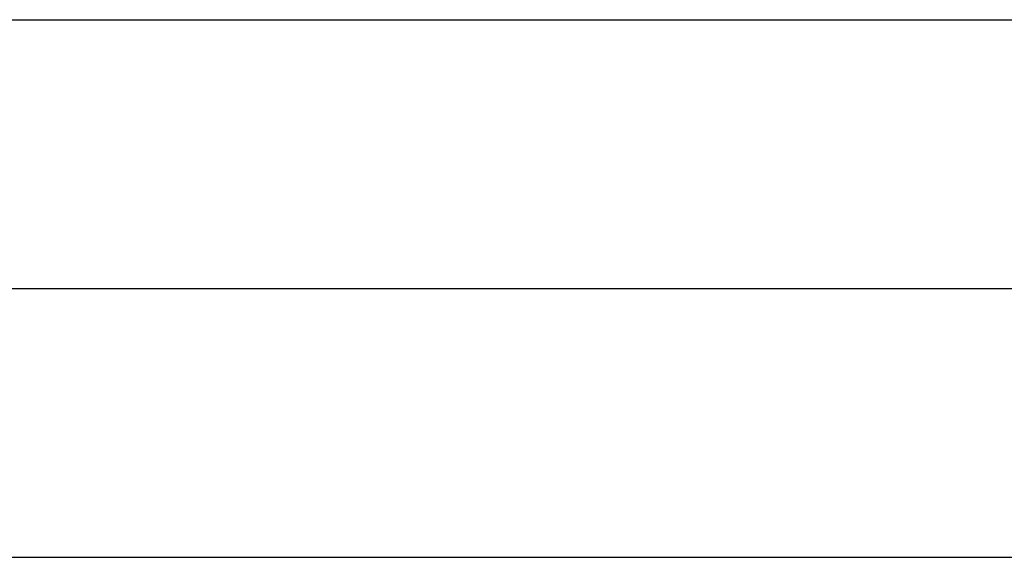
# Model space of a CAD drawing. Extents: x 0 to 1189, y 0 to 841.
# Tile 65 of 96: x 1068 to 1105, y 70 to 90. Entities that reach past the tile are written whole.
import ezdxf

# ---------------------------------------------------------------- set-up
doc = ezdxf.new("R2010")
doc.units = 0
doc.header["$LTSCALE"] = 65.395
doc.layers.get('0').update_dxf_attribs({"linetype": 'CONTINUOUS'})

msp = doc.modelspace()

# ---------------------------------------------------------------- linework, layer by layer
at = {"color": 3, "linetype": 'Continuous'}
for p, q in [((909, 90), (1174, 90)), ((1037, 90), (1174, 90)), ((1037, 80), (1174, 80)), ((909, 70), (1174, 70)), ((1037, 70), (1174, 70)), ((1037, 70), (1174, 70))]:
    msp.add_line(p, q, dxfattribs=at)

doc.saveas('drawing.dxf')
